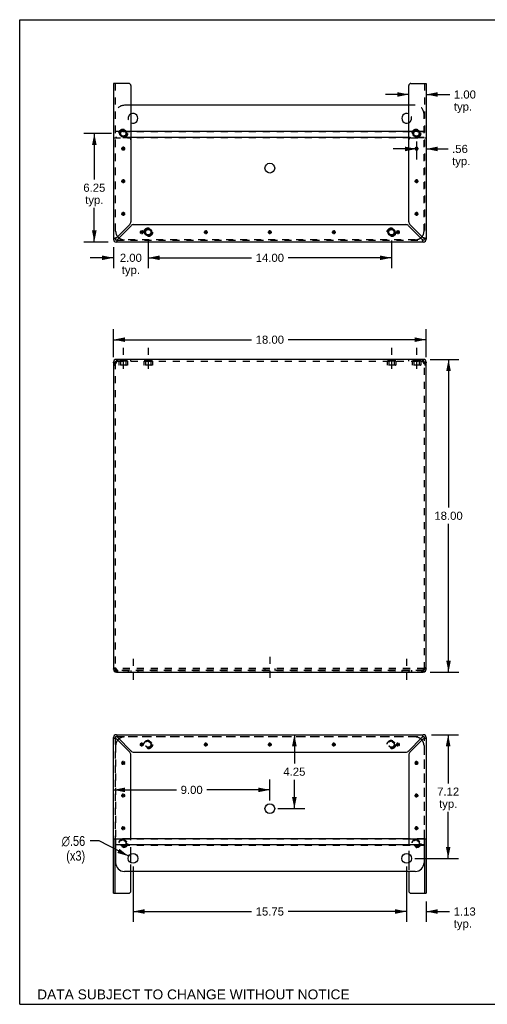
# Model space of a CAD drawing. Header units: inches. Extents: x 0 to 73.3, y 0 to 56.7.
# Tile 1 of 5: x 0 to 26.9, y 0 to 56.7. Entities that reach past the tile are written whole.
import ezdxf

# ---------------------------------------------------------------- set-up
doc = ezdxf.new("R2010")
doc.units = ezdxf.units.IN
doc.header["$LTSCALE"] = 4.033333
doc.header["$MEASUREMENT"] = 0
doc.linetypes.add('DASHED', pattern=[0.2, 0.1, -0.1])
doc.linetypes.add('HIDDEN', pattern=[0.2, 0.1, -0.1])
doc.layers.get('0').update_dxf_attribs({"linetype": 'CONTINUOUS'})
for name, color, linetype in [('02___PRT_ALL_AXES', 7, 'CONTINUOUS'), ('DEFAULT_2', 8, 'HIDDEN'), ('DIMENSIONS', 7, 'CONTINUOUS')]:
    doc.layers.add(name, color=color, linetype=linetype)
doc.styles.get("Standard").update_dxf_attribs({"font": 'arial.ttf'})
doc.styles.add('TEXTSTYLE_1', font='gdt', dxfattribs={"width": 0.8})
doc.dimstyles.new('DIMSTYLE_1', dxfattribs={"dimtxt": 0.466667, "dimasz": 0.666667, "dimexe": 0.09, "dimexo": 0.07, "dimgap": 0.035, "dimtad": 0, "dimtih": 1, "dimtoh": 1, "dimzin": 4, "dimdsep": 46, "dimtxsty": 'Standard', "dimblk": '_FILLED', "dimblk1": '_FILLED', "dimblk2": '_FILLED', "dimcen": 0.09, "dimazin": 1, "dimtfac": 1, "dimtofl": 0, "dimtmove": 0, "dimatfit": 3, "dimldrblk": '_FILLED', "dimfxl": 1, "dimtolj": 1, "dimtzin": 4, "dimarcsym": 0})
doc.dimstyles.new('DIMSTYLE_2', dxfattribs={"dimtxt": 0.566667, "dimasz": 0.666667, "dimexe": 0.09, "dimexo": 0.07, "dimgap": 0.09, "dimtad": 0, "dimtih": 1, "dimtoh": 1, "dimzin": 4, "dimdsep": 46, "dimtxsty": 'Standard', "dimblk": '_FILLED', "dimblk1": '_FILLED', "dimblk2": '_FILLED', "dimcen": 0.09, "dimazin": 1, "dimtfac": 1, "dimtofl": 0, "dimtmove": 0, "dimatfit": 1, "dimldrblk": '_FILLED', "dimfxl": 1, "dimtolj": 1, "dimtzin": 4, "dimarcsym": 0})

# ---------------------------------------------------------------- blocks, each defined once
blk = doc.blocks.new('_FILLED')
at = {"color": 0, "linetype": 'ByBlock'}
blk.add_solid([(0, 0), (-1, 0.2), (-1, -0.2)], dxfattribs=at)
blk = doc.blocks.new('*D1')
at = {"layer": 'DIMENSIONS', "color": 2, "linetype": 'Continuous'}
for p, q in [((5.399, 37.243), (5.399, 38.851)), ((23.399, 37.243), (23.399, 38.851)), ((5.399, 38.251), (13.351, 38.251)), ((23.399, 38.251), (15.448, 38.251))]:
    blk.add_line(p, q, dxfattribs=at)
at = {"layer": 'DIMENSIONS', "color": 2, "linetype": 'Continuous', "xscale": 0.6666666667, "yscale": 0.6666666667, "zscale": 0.6666666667, "rotation": 180}
blk.add_blockref('_FILLED', (5.399, 38.251), dxfattribs=at)
at = {"layer": 'DIMENSIONS', "color": 2, "linetype": 'Continuous', "xscale": 0.6666666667, "yscale": 0.6666666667, "zscale": 0.6666666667}
blk.add_blockref('_FILLED', (23.399, 38.251), dxfattribs=at)
at = {"layer": 'DIMENSIONS', "color": 2, "linetype": 'Continuous', "insert": (14.399, 38.484), "char_height": 0.4667, "width": 1.63073, "attachment_point": 2, "line_spacing_factor": 0.9}
blk.add_mtext('18.00', dxfattribs=at)
blk = doc.blocks.new('*D2')
at = {"layer": 'DIMENSIONS', "color": 2, "linetype": 'Continuous'}
for p, q in [((23.623, 37.116), (25.285, 37.116)), ((24.685, 37.116), (24.685, 28.583)), ((24.685, 19.116), (24.685, 27.65)), ((23.623, 19.116), (25.285, 19.116))]:
    blk.add_line(p, q, dxfattribs=at)
at = {"layer": 'DIMENSIONS', "color": 2, "linetype": 'Continuous', "xscale": 0.6666666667, "yscale": 0.6666666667, "zscale": 0.6666666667}
for p, rotation in [((24.685, 37.116), 90), ((24.685, 19.116), 270)]:
    blk.add_blockref('_FILLED', p, dxfattribs=dict(at, rotation=rotation))
at = {"layer": 'DIMENSIONS', "color": 2, "linetype": 'Continuous', "insert": (24.685, 28.35), "char_height": 0.4667, "width": 1.63073, "attachment_point": 2, "line_spacing_factor": 0.9}
blk.add_mtext('18.00', dxfattribs=at)
blk = doc.blocks.new('*D5')
at = {"layer": 'DIMENSIONS', "color": 2, "linetype": 'Continuous'}
for p, q in [((15.812, 15.514), (15.812, 13.855)), ((15.812, 11.263), (15.812, 12.922)), ((14.866, 11.263), (16.412, 11.263))]:
    blk.add_line(p, q, dxfattribs=at)
at = {"layer": 'DIMENSIONS', "color": 2, "linetype": 'Continuous', "xscale": 0.6666666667, "yscale": 0.6666666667, "zscale": 0.6666666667}
for p, rotation in [((15.812, 15.514), 90), ((15.812, 11.263), 270)]:
    blk.add_blockref('_FILLED', p, dxfattribs=dict(at, rotation=rotation))
at = {"layer": 'DIMENSIONS', "color": 2, "linetype": 'Continuous', "insert": (15.812, 13.622), "char_height": 0.4667, "width": 1.26815, "attachment_point": 2, "line_spacing_factor": 0.9}
blk.add_mtext('4.25', dxfattribs=at)
blk = doc.blocks.new('*D6')
at = {"layer": 'DIMENSIONS', "color": 2, "linetype": 'Continuous'}
for p, q in [((14.399, 11.729), (14.399, 12.943)), ((5.399, 12.343), (9.032, 12.343)), ((14.399, 12.343), (10.767, 12.343))]:
    blk.add_line(p, q, dxfattribs=at)
at = {"layer": 'DIMENSIONS', "color": 2, "linetype": 'Continuous', "xscale": 0.6666666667, "yscale": 0.6666666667, "zscale": 0.6666666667, "rotation": 180}
blk.add_blockref('_FILLED', (5.399, 12.343), dxfattribs=at)
at = {"layer": 'DIMENSIONS', "color": 2, "linetype": 'Continuous', "xscale": 0.6666666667, "yscale": 0.6666666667, "zscale": 0.6666666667}
blk.add_blockref('_FILLED', (14.399, 12.343), dxfattribs=at)
at = {"layer": 'DIMENSIONS', "color": 2, "linetype": 'Continuous', "insert": (9.899, 12.576), "char_height": 0.4667, "width": 1.26815, "attachment_point": 2, "line_spacing_factor": 0.9}
blk.add_mtext('9.00', dxfattribs=at)
blk = doc.blocks.new('*D7')
at = {"layer": 'DIMENSIONS', "color": 2, "linetype": 'Continuous'}
for p, q in [((22.274, 7.929), (22.274, 4.74)), ((23.399, 5.924), (23.399, 4.74)), ((22.274, 5.34), (20.941, 5.34)), ((23.399, 5.34), (24.749, 5.34))]:
    blk.add_line(p, q, dxfattribs=at)
at = {"layer": 'DIMENSIONS', "color": 2, "linetype": 'Continuous', "xscale": 0.6666666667, "yscale": 0.6666666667, "zscale": 0.6666666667}
blk.add_blockref('_FILLED', (22.274, 5.34), dxfattribs=at)
at = {"layer": 'DIMENSIONS', "color": 2, "linetype": 'Continuous', "xscale": 0.6666666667, "yscale": 0.6666666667, "zscale": 0.6666666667, "rotation": 180}
blk.add_blockref('_FILLED', (23.399, 5.34), dxfattribs=at)
at = {"layer": 'DIMENSIONS', "color": 2, "linetype": 'Continuous', "insert": (24.983, 5.573), "char_height": 0.4667, "width": 1.26815, "attachment_point": 1, "line_spacing_factor": 0.9}
blk.add_mtext('1.13\\Ptyp.', dxfattribs=at)
blk = doc.blocks.new('*D8')
at = {"layer": 'DIMENSIONS', "color": 2, "linetype": 'Continuous'}
for p, q in [((6.524, 7.929), (6.524, 4.74)), ((22.274, 7.929), (22.274, 4.74)), ((6.524, 5.34), (13.351, 5.34)), ((22.274, 5.34), (15.448, 5.34))]:
    blk.add_line(p, q, dxfattribs=at)
at = {"layer": 'DIMENSIONS', "color": 2, "linetype": 'Continuous', "xscale": 0.6666666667, "yscale": 0.6666666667, "zscale": 0.6666666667, "rotation": 180}
blk.add_blockref('_FILLED', (6.524, 5.34), dxfattribs=at)
at = {"layer": 'DIMENSIONS', "color": 2, "linetype": 'Continuous', "xscale": 0.6666666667, "yscale": 0.6666666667, "zscale": 0.6666666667}
blk.add_blockref('_FILLED', (22.274, 5.34), dxfattribs=at)
at = {"layer": 'DIMENSIONS', "color": 2, "linetype": 'Continuous', "insert": (14.399, 5.573), "char_height": 0.4667, "width": 1.63073, "attachment_point": 2, "line_spacing_factor": 0.9}
blk.add_mtext('15.75', dxfattribs=at)
blk = doc.blocks.new('*D9')
at = {"layer": 'DIMENSIONS', "color": 2, "linetype": 'Continuous'}
for p, q in [((23.7, 15.514), (25.264, 15.514)), ((24.664, 15.514), (24.664, 12.708)), ((24.664, 8.395), (24.664, 11.074)), ((22.741, 8.395), (25.264, 8.395))]:
    blk.add_line(p, q, dxfattribs=at)
at = {"layer": 'DIMENSIONS', "color": 2, "linetype": 'Continuous', "xscale": 0.6666666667, "yscale": 0.6666666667, "zscale": 0.6666666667}
for p, rotation in [((24.664, 15.514), 90), ((24.664, 8.395), 270)]:
    blk.add_blockref('_FILLED', p, dxfattribs=dict(at, rotation=rotation))
at = {"layer": 'DIMENSIONS', "color": 2, "linetype": 'Continuous', "insert": (24.664, 12.474), "char_height": 0.4667, "width": 1.26815, "attachment_point": 2, "line_spacing_factor": 0.9}
blk.add_mtext('7.12\\Ptyp.', dxfattribs=at)
blk = doc.blocks.new('*D10')
at = {"layer": 'DIMENSIONS', "color": 2, "linetype": 'Continuous'}
for p, q in [((4.579, 9.4), (4.054, 9.4)), ((6.275, 8.524), (4.579, 9.4))]:
    blk.add_line(p, q, dxfattribs=at)
at = {"layer": 'DIMENSIONS', "color": 2, "linetype": 'Continuous', "xscale": 0.6666666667, "yscale": 0.6666666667, "zscale": 0.6666666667, "rotation": 332.6934381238}
blk.add_blockref('_FILLED', (6.275, 8.524), dxfattribs=at)
at = {"layer": 'DIMENSIONS', "color": 2, "linetype": 'Continuous', "insert": (3.771, 9.683), "char_height": 0.56667, "width": 1.85518, "attachment_point": 3, "line_spacing_factor": 0.9, "style": 'TEXTSTYLE_1'}
blk.add_mtext('{\\fgdt;n}\\fArial;.56\\P(x3)', dxfattribs=at)
blk = doc.blocks.new('*D11')
at = {"layer": 'DIMENSIONS', "color": 2, "linetype": 'Continuous'}
for p, q in [((5.289, 50.121), (3.696, 50.121)), ((4.296, 50.121), (4.296, 47.463)), ((4.296, 43.871), (4.296, 45.83)), ((5.099, 43.871), (3.696, 43.871))]:
    blk.add_line(p, q, dxfattribs=at)
at = {"layer": 'DIMENSIONS', "color": 2, "linetype": 'Continuous', "xscale": 0.6666666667, "yscale": 0.6666666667, "zscale": 0.6666666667}
for p, rotation in [((4.296, 50.121), 90), ((4.296, 43.871), 270)]:
    blk.add_blockref('_FILLED', p, dxfattribs=dict(at, rotation=rotation))
at = {"layer": 'DIMENSIONS', "color": 2, "linetype": 'Continuous', "insert": (4.296, 47.23), "char_height": 0.4667, "width": 1.26815, "attachment_point": 2, "line_spacing_factor": 0.9}
blk.add_mtext('6.25\\Ptyp.', dxfattribs=at)
blk = doc.blocks.new('*D12')
at = {"layer": 'DIMENSIONS', "color": 2, "linetype": 'Continuous'}
for p, q in [((7.399, 43.967), (7.399, 42.364)), ((5.399, 43.571), (5.399, 42.364)), ((5.399, 42.964), (4.066, 42.964)), ((7.399, 42.964), (8.733, 42.964))]:
    blk.add_line(p, q, dxfattribs=at)
at = {"layer": 'DIMENSIONS', "color": 2, "linetype": 'Continuous', "xscale": 0.6666666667, "yscale": 0.6666666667, "zscale": 0.6666666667}
blk.add_blockref('_FILLED', (5.399, 42.964), dxfattribs=at)
at = {"layer": 'DIMENSIONS', "color": 2, "linetype": 'Continuous', "xscale": 0.6666666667, "yscale": 0.6666666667, "zscale": 0.6666666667, "rotation": 180}
blk.add_blockref('_FILLED', (7.399, 42.964), dxfattribs=at)
at = {"layer": 'DIMENSIONS', "color": 2, "linetype": 'Continuous', "insert": (6.399, 43.197), "char_height": 0.4667, "width": 1.26815, "attachment_point": 2, "line_spacing_factor": 0.9}
blk.add_mtext('2.00\\Ptyp.', dxfattribs=at)
blk = doc.blocks.new('*D13')
at = {"layer": 'DIMENSIONS', "color": 2, "linetype": 'Continuous'}
for p, q in [((7.399, 43.967), (7.399, 42.364)), ((21.399, 43.967), (21.399, 42.364)), ((7.399, 42.964), (13.351, 42.964)), ((21.399, 42.964), (15.448, 42.964))]:
    blk.add_line(p, q, dxfattribs=at)
at = {"layer": 'DIMENSIONS', "color": 2, "linetype": 'Continuous', "xscale": 0.6666666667, "yscale": 0.6666666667, "zscale": 0.6666666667, "rotation": 180}
blk.add_blockref('_FILLED', (7.399, 42.964), dxfattribs=at)
at = {"layer": 'DIMENSIONS', "color": 2, "linetype": 'Continuous', "xscale": 0.6666666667, "yscale": 0.6666666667, "zscale": 0.6666666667}
blk.add_blockref('_FILLED', (21.399, 42.964), dxfattribs=at)
at = {"layer": 'DIMENSIONS', "color": 2, "linetype": 'Continuous', "insert": (14.399, 43.197), "char_height": 0.4667, "width": 1.63073, "attachment_point": 2, "line_spacing_factor": 0.9}
blk.add_mtext('14.00', dxfattribs=at)
blk = doc.blocks.new('*D14')
at = {"layer": 'DIMENSIONS', "color": 2, "linetype": 'Continuous'}
for p, q in [((22.837, 49.655), (22.837, 48.628)), ((22.837, 49.228), (21.504, 49.228)), ((23.399, 49.228), (24.658, 49.228))]:
    blk.add_line(p, q, dxfattribs=at)
at = {"layer": 'DIMENSIONS', "color": 2, "linetype": 'Continuous', "xscale": 0.6666666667, "yscale": 0.6666666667, "zscale": 0.6666666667}
blk.add_blockref('_FILLED', (22.837, 49.228), dxfattribs=at)
at = {"layer": 'DIMENSIONS', "color": 2, "linetype": 'Continuous', "xscale": 0.6666666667, "yscale": 0.6666666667, "zscale": 0.6666666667, "rotation": 180}
blk.add_blockref('_FILLED', (23.399, 49.228), dxfattribs=at)
at = {"layer": 'DIMENSIONS', "color": 2, "linetype": 'Continuous', "insert": (24.891, 49.462), "char_height": 0.4667, "width": 1.04957, "attachment_point": 1, "line_spacing_factor": 0.9}
blk.add_mtext('.56\\Ptyp.', dxfattribs=at)
blk = doc.blocks.new('*D15')
at = {"layer": 'DIMENSIONS', "color": 2, "linetype": 'Continuous'}
for p, q in [((22.399, 52.362), (21.066, 52.362)), ((23.399, 52.362), (24.761, 52.362))]:
    blk.add_line(p, q, dxfattribs=at)
at = {"layer": 'DIMENSIONS', "color": 2, "linetype": 'Continuous', "xscale": 0.6666666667, "yscale": 0.6666666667, "zscale": 0.6666666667}
blk.add_blockref('_FILLED', (22.399, 52.362), dxfattribs=at)
at = {"layer": 'DIMENSIONS', "color": 2, "linetype": 'Continuous', "xscale": 0.6666666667, "yscale": 0.6666666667, "zscale": 0.6666666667, "rotation": 180}
blk.add_blockref('_FILLED', (23.399, 52.362), dxfattribs=at)
at = {"layer": 'DIMENSIONS', "color": 2, "linetype": 'Continuous', "insert": (24.994, 52.595), "char_height": 0.4667, "width": 1.26815, "attachment_point": 1, "line_spacing_factor": 0.9}
blk.add_mtext('1.00\\Ptyp.', dxfattribs=at)

msp = doc.modelspace()

# ---------------------------------------------------------------- linework, layer by layer
at = {"color": 7, "linetype": 'Continuous'}
for p, q in [((0, 0), (0, 56.667)), ((0, 56.667), (73.333, 56.667)), ((5.495, 44.038), (5.503, 44.038)), ((5.566, 43.975), (5.566, 43.967)), ((23.233, 43.967), (23.233, 43.975)), ((23.295, 44.038), (23.304, 44.038)), ((5.399, 36.95), (5.503, 36.95)), ((5.566, 37.116), (5.566, 37.012)), ((5.585, 37.012), (5.566, 37.012)), ((23.233, 37.012), (23.214, 37.012)), ((23.233, 37.116), (23.233, 37.012)), ((23.295, 36.95), (23.399, 36.95)), ((5.503, 19.283), (5.399, 19.283)), ((5.524, 19.236), (5.524, 19.309)), ((23.274, 19.236), (23.274, 19.309)), ((23.399, 19.283), (23.295, 19.283)), ((5.566, 19.116), (5.566, 19.22)), ((5.566, 19.22), (5.585, 19.22)), ((23.214, 19.22), (23.233, 19.22)), ((23.233, 19.116), (23.233, 19.22)), ((5.503, 15.348), (5.495, 15.348)), ((5.566, 15.419), (5.566, 15.41)), ((23.233, 15.41), (23.233, 15.419)), ((23.304, 15.348), (23.295, 15.348)), ((5.503, 6.391), (5.503, 9.514)), ((5.524, 9.514), (5.524, 8.145)), ((23.274, 9.175), (5.524, 9.175)), ((22.476, 9.524), (6.323, 9.524)), ((23.274, 9.514), (23.274, 8.145)), ((23.295, 9.514), (23.295, 6.391)), ((6.399, 8.144), (6.399, 8.647)), ((22.399, 8.647), (22.399, 8.144)), ((22.774, 7.645), (6.024, 7.645)), ((6.399, 6.516), (6.399, 7.645)), ((22.399, 7.645), (22.399, 6.516)), ((5.399, 6.391), (6.274, 6.391)), ((22.524, 6.391), (23.399, 6.391)), ((0, 0), (73.333, 0))]:
    msp.add_line(p, q, dxfattribs=at)
at = {"color": 3, "linetype": 'Continuous'}
for p, q in [((5.399, 52.995), (5.399, 44.038)), ((6.274, 52.995), (5.399, 52.995)), ((6.399, 52.87), (6.399, 45.039)), ((22.399, 45.039), (22.399, 52.87)), ((22.524, 52.995), (23.399, 52.995)), ((23.399, 52.995), (23.399, 44.038)), ((22.399, 51.74), (6.399, 51.74)), ((6.066, 50.238), (5.858, 50.238)), ((22.399, 50.238), (6.399, 50.238)), ((22.399, 49.889), (6.399, 49.889)), ((22.941, 50.238), (22.733, 50.238)), ((6.335, 44.883), (5.566, 44.114)), ((5.642, 44.038), (6.411, 44.807)), ((6.567, 44.871), (22.232, 44.871)), ((22.388, 44.807), (23.157, 44.038)), ((23.233, 44.114), (22.464, 44.883)), ((23.233, 43.871), (5.566, 43.871)), ((5.399, 36.95), (5.399, 19.283)), ((5.465, 36.881), (5.448, 36.868)), ((5.483, 36.895), (5.465, 36.881)), ((23.233, 37.116), (5.566, 37.116)), ((5.596, 37.048), (5.604, 37.068)), ((23.225, 36.976), (23.233, 36.95)), ((23.334, 36.881), (23.316, 36.895)), ((23.351, 36.868), (23.334, 36.881)), ((23.399, 19.283), (23.399, 36.95)), ((5.448, 19.365), (5.465, 19.351)), ((5.465, 19.351), (5.483, 19.338)), ((5.574, 19.257), (5.566, 19.283)), ((23.316, 19.338), (23.334, 19.351)), ((23.334, 19.351), (23.351, 19.365)), ((5.566, 19.116), (23.233, 19.116)), ((23.202, 19.185), (23.195, 19.165)), ((5.399, 6.391), (5.399, 15.348)), ((5.566, 15.514), (23.233, 15.514)), ((6.411, 14.578), (5.642, 15.348)), ((23.157, 15.348), (22.388, 14.578)), ((23.399, 15.348), (23.399, 6.391)), ((5.566, 15.271), (6.335, 14.502)), ((22.464, 14.502), (23.233, 15.271)), ((6.399, 9.639), (6.399, 14.347)), ((6.567, 14.514), (22.232, 14.514)), ((22.399, 14.347), (22.399, 9.639)), ((5.399, 9.514), (6.274, 9.514)), ((22.524, 9.514), (23.399, 9.514))]:
    msp.add_line(p, q, dxfattribs=at)
at = {"color": 2, "linetype": 'DASHED'}
for p, q in [((5.962, 37.783), (5.962, 36.346)), ((7.399, 37.783), (7.399, 36.346)), ((21.399, 37.783), (21.399, 36.346)), ((22.837, 37.783), (22.837, 36.346)), ((6.524, 19.89), (6.524, 18.452)), ((14.399, 19.991), (14.399, 18.554)), ((22.274, 19.89), (22.274, 18.452))]:
    msp.add_line(p, q, dxfattribs=at)
at = {"color": 40, "linetype": 'Continuous'}
for p, q in [((6.909, 14.952), (7.139, 14.952)), ((6.943, 14.87), (7.106, 15.033)), ((7.106, 14.87), (6.943, 15.033)), ((7.024, 14.837), (7.024, 15.067)), ((10.597, 14.952), (10.827, 14.952)), ((10.631, 14.87), (10.793, 15.033)), ((10.793, 14.87), (10.631, 15.033)), ((10.712, 14.837), (10.712, 15.067)), ((14.284, 14.952), (14.514, 14.952)), ((14.318, 14.87), (14.481, 15.033)), ((14.481, 14.87), (14.318, 15.033)), ((14.399, 14.837), (14.399, 15.067)), ((17.972, 14.952), (18.202, 14.952)), ((18.006, 14.87), (18.168, 15.033)), ((18.006, 15.033), (18.168, 14.87)), ((18.087, 14.837), (18.087, 15.067)), ((21.659, 14.952), (21.889, 14.952)), ((21.693, 14.87), (21.856, 15.033)), ((21.693, 15.033), (21.856, 14.87)), ((21.774, 14.837), (21.774, 15.067)), ((5.847, 13.889), (6.077, 13.889)), ((5.881, 13.808), (6.043, 13.97)), ((6.043, 13.808), (5.881, 13.97)), ((5.962, 13.774), (5.962, 14.004)), ((22.722, 13.889), (22.952, 13.889)), ((22.756, 13.808), (22.918, 13.97)), ((22.756, 13.97), (22.918, 13.808)), ((22.837, 13.774), (22.837, 14.004)), ((5.847, 12.014), (6.077, 12.014)), ((5.881, 11.933), (6.043, 12.095)), ((6.043, 11.933), (5.881, 12.095)), ((5.962, 11.899), (5.962, 12.129)), ((22.722, 12.014), (22.952, 12.014)), ((22.756, 11.933), (22.918, 12.095)), ((22.756, 12.095), (22.918, 11.933)), ((22.837, 11.899), (22.837, 12.129)), ((6.043, 10.058), (5.881, 10.22)), ((5.881, 10.058), (6.043, 10.22)), ((5.962, 10.024), (5.962, 10.254)), ((22.756, 10.22), (22.918, 10.058)), ((22.756, 10.058), (22.918, 10.22)), ((22.837, 10.024), (22.837, 10.254)), ((5.847, 10.139), (6.077, 10.139)), ((22.722, 10.139), (22.952, 10.139))]:
    msp.add_line(p, q, dxfattribs=at)
at = {"color": 3, "linetype": 'Continuous'}
for points in [[(5.514, 44.099), (5.49, 44.091), (5.468, 44.084), (5.448, 44.076), (5.431, 44.068), (5.418, 44.061), (5.408, 44.053), (5.401, 44.046), (5.399, 44.038)], [(5.566, 44.114), (5.54, 44.107), (5.514, 44.099)], [(5.566, 43.871), (5.574, 43.874), (5.581, 43.88), (5.589, 43.89), (5.596, 43.903), (5.604, 43.92), (5.612, 43.94), (5.619, 43.962), (5.627, 43.987)], [(5.627, 43.987), (5.634, 44.012), (5.642, 44.038)], [(23.157, 44.038), (23.164, 44.012), (23.172, 43.987)], [(23.172, 43.987), (23.18, 43.962), (23.187, 43.94), (23.195, 43.92), (23.202, 43.903), (23.21, 43.89), (23.218, 43.88), (23.225, 43.874), (23.233, 43.871)], [(23.284, 44.099), (23.259, 44.107), (23.233, 44.114)], [(23.399, 44.038), (23.397, 44.046), (23.391, 44.053), (23.381, 44.061), (23.368, 44.068), (23.351, 44.076), (23.331, 44.084), (23.309, 44.091), (23.284, 44.099)], [(5.448, 36.868), (5.434, 36.881), (5.422, 36.895), (5.412, 36.909), (5.405, 36.922), (5.401, 36.936), (5.399, 36.95)], [(5.523, 36.922), (5.502, 36.909), (5.483, 36.895)], [(5.566, 36.95), (5.544, 36.936), (5.523, 36.922)], [(5.566, 36.95), (5.574, 36.976), (5.581, 37.001), (5.589, 37.025), (5.596, 37.048)], [(5.604, 37.068), (5.612, 37.085), (5.619, 37.098), (5.627, 37.108)], [(5.627, 37.108), (5.634, 37.114), (5.642, 37.116)], [(23.157, 37.116), (23.164, 37.114), (23.172, 37.108)], [(23.172, 37.108), (23.18, 37.098), (23.187, 37.085), (23.195, 37.068)], [(23.195, 37.068), (23.202, 37.048), (23.21, 37.025), (23.218, 37.001), (23.225, 36.976)], [(23.276, 36.922), (23.255, 36.936), (23.233, 36.95)], [(23.316, 36.895), (23.297, 36.909), (23.276, 36.922)], [(23.399, 36.95), (23.398, 36.936), (23.394, 36.922), (23.387, 36.909), (23.377, 36.895), (23.365, 36.881), (23.351, 36.868)], [(5.399, 19.283), (5.401, 19.297), (5.405, 19.31), (5.412, 19.324), (5.422, 19.338), (5.434, 19.351), (5.448, 19.365)], [(5.483, 19.338), (5.502, 19.324), (5.523, 19.31)], [(5.523, 19.31), (5.544, 19.297), (5.566, 19.283)], [(23.233, 19.283), (23.225, 19.257), (23.218, 19.231), (23.21, 19.207), (23.202, 19.185)], [(23.233, 19.283), (23.255, 19.297), (23.276, 19.31)], [(23.276, 19.31), (23.297, 19.324), (23.316, 19.338)], [(23.351, 19.365), (23.365, 19.351), (23.377, 19.338), (23.387, 19.324), (23.394, 19.31), (23.398, 19.297), (23.399, 19.283)], [(5.604, 19.165), (5.596, 19.185), (5.589, 19.207), (5.581, 19.231), (5.574, 19.257)], [(5.627, 19.125), (5.619, 19.135), (5.612, 19.148), (5.604, 19.165)], [(5.642, 19.116), (5.634, 19.118), (5.627, 19.125)], [(23.172, 19.125), (23.164, 19.118), (23.157, 19.116)], [(23.195, 19.165), (23.187, 19.148), (23.18, 19.135), (23.172, 19.125)], [(5.399, 15.348), (5.401, 15.34), (5.408, 15.332), (5.418, 15.325), (5.431, 15.317), (5.448, 15.309), (5.468, 15.302), (5.49, 15.294), (5.514, 15.287)], [(5.627, 15.399), (5.619, 15.423), (5.612, 15.445), (5.604, 15.465), (5.596, 15.482), (5.589, 15.496), (5.581, 15.506), (5.574, 15.512), (5.566, 15.514)], [(5.642, 15.348), (5.634, 15.374), (5.627, 15.399)], [(23.172, 15.399), (23.164, 15.374), (23.157, 15.348)], [(23.233, 15.514), (23.225, 15.512), (23.218, 15.506), (23.21, 15.496), (23.202, 15.482), (23.195, 15.465), (23.187, 15.445), (23.18, 15.423), (23.172, 15.399)], [(23.284, 15.287), (23.309, 15.294), (23.331, 15.302), (23.351, 15.309), (23.368, 15.317), (23.381, 15.325), (23.391, 15.332), (23.397, 15.34), (23.399, 15.348)], [(5.514, 15.287), (5.54, 15.279), (5.566, 15.271)], [(23.233, 15.271), (23.259, 15.279), (23.284, 15.287)]]:
    msp.add_lwpolyline(points, dxfattribs=at)
at = {"color": 7, "linetype": 'Continuous'}
for points in [[(5.566, 44.114), (5.556, 44.107), (5.547, 44.099), (5.538, 44.091), (5.529, 44.084), (5.522, 44.076), (5.515, 44.068), (5.51, 44.061), (5.506, 44.053), (5.504, 44.046), (5.503, 44.038)], [(5.566, 43.975), (5.574, 43.976), (5.581, 43.979), (5.589, 43.982), (5.596, 43.987), (5.604, 43.994)], [(5.604, 43.994), (5.612, 44.001), (5.619, 44.01), (5.627, 44.019), (5.634, 44.028), (5.642, 44.038)], [(23.157, 44.038), (23.164, 44.028), (23.172, 44.019), (23.18, 44.01), (23.187, 44.001), (23.195, 43.994), (23.202, 43.987), (23.21, 43.982), (23.218, 43.979), (23.225, 43.976), (23.233, 43.975)], [(23.277, 44.076), (23.27, 44.084), (23.261, 44.091), (23.252, 44.099), (23.243, 44.107), (23.233, 44.114)], [(23.295, 44.038), (23.295, 44.046), (23.292, 44.053), (23.289, 44.061), (23.284, 44.068), (23.277, 44.076)], [(5.507, 36.912), (5.506, 36.922), (5.504, 36.936), (5.503, 36.95)], [(23.295, 36.95), (23.295, 36.936), (23.293, 36.922)], [(5.503, 19.283), (5.504, 19.297), (5.506, 19.31)], [(23.291, 19.321), (23.293, 19.31), (23.295, 19.297), (23.295, 19.283)], [(5.503, 15.348), (5.504, 15.34), (5.506, 15.332), (5.51, 15.325), (5.515, 15.317), (5.522, 15.309)], [(5.522, 15.309), (5.529, 15.302), (5.538, 15.294), (5.547, 15.287), (5.556, 15.279), (5.566, 15.271)], [(5.642, 15.348), (5.634, 15.357), (5.627, 15.367), (5.619, 15.376), (5.612, 15.384), (5.604, 15.392), (5.596, 15.398), (5.589, 15.403), (5.581, 15.407), (5.574, 15.409), (5.566, 15.41)], [(23.195, 15.392), (23.187, 15.384), (23.18, 15.376), (23.172, 15.367), (23.164, 15.357), (23.157, 15.348)], [(23.233, 15.41), (23.225, 15.409), (23.218, 15.407), (23.21, 15.403), (23.202, 15.398), (23.195, 15.392)], [(23.233, 15.271), (23.243, 15.279), (23.252, 15.287), (23.261, 15.294), (23.27, 15.302), (23.277, 15.309), (23.284, 15.317), (23.289, 15.325), (23.292, 15.332), (23.295, 15.34), (23.295, 15.348)]]:
    msp.add_lwpolyline(points, dxfattribs=at)
at = {"color": 3, "linetype": 'Continuous'}
for centre, radius in [((5.962, 50.121), 0.206), ((22.837, 50.121), 0.206), ((14.399, 48.123), 0.281), ((7.399, 44.434), 0.206), ((21.399, 44.434), 0.206)]:
    msp.add_circle(centre, radius, dxfattribs=at)
at = {"color": 7, "linetype": 'Continuous'}
for centre, radius in [((5.962, 50.121), 0.166), ((5.962, 50.121), 0.156), ((22.837, 50.121), 0.166), ((22.837, 50.121), 0.156), ((7.399, 44.434), 0.166), ((7.399, 44.434), 0.156), ((21.399, 44.434), 0.166), ((21.399, 44.434), 0.156), ((14.399, 11.263), 0.281), ((6.524, 8.395), 0.281), ((22.274, 8.395), 0.281)]:
    msp.add_circle(centre, radius, dxfattribs=at)
at = {"color": 3, "linetype": 'Continuous'}
for centre, radius, start, end in [((6.274, 52.87), 0.125, 0, 90), ((22.524, 52.87), 0.125, 90, 180), ((6.524, 50.99), 0.281, 243.5695, 116.4305), ((22.274, 50.99), 0.281, 63.5695, 296.4305), ((6.179, 45.039), 0.22, 315, 360), ((6.567, 44.651), 0.22, 90, 135), ((22.232, 44.651), 0.22, 45, 90), ((22.619, 45.039), 0.22, 180, 225), ((5.566, 44.038), 0.167, 180, 270), ((6.024, 44.498), 0.5, 218.9378, 231.304), ((22.774, 44.498), 0.5, 308.696, 321.0622), ((23.233, 44.038), 0.167, 270, 360), ((5.566, 36.95), 0.167, 90, 180), ((23.233, 36.95), 0.167, 0, 90), ((5.566, 19.283), 0.167, 180, 270), ((23.233, 19.283), 0.167, 270, 360), ((5.566, 15.348), 0.167, 90, 180), ((23.233, 15.348), 0.167, 0, 90), ((6.179, 14.347), 0.22, 0, 45), ((6.567, 14.734), 0.22, 225, 270), ((22.232, 14.734), 0.22, 270, 315), ((22.619, 14.347), 0.22, 135, 180), ((6.274, 9.639), 0.125, 270, 360), ((22.524, 9.639), 0.125, 180, 270)]:
    msp.add_arc(centre, radius, start, end, dxfattribs=at)
at = {"color": 7, "linetype": 'Continuous'}
for centre, radius, start, end in [((5.566, 44.038), 0.0625, 180, 270), ((23.233, 44.038), 0.0625, 270, 360), ((5.566, 36.95), 0.0625, 90, 180), ((23.233, 36.95), 0.0625, 0, 90), ((5.566, 19.283), 0.0625, 180, 270), ((23.233, 19.283), 0.0625, 270, 360), ((5.566, 15.348), 0.0625, 90, 180), ((23.233, 15.348), 0.0625, 0, 90), ((6.024, 14.888), 0.5, 128.696, 141.0622), ((22.774, 14.888), 0.5, 38.9378, 51.304), ((6.024, 8.145), 0.5, 180, 270), ((22.774, 8.145), 0.5, 270, 360), ((6.274, 6.516), 0.125, 270, 360), ((22.524, 6.516), 0.125, 180, 270)]:
    msp.add_arc(centre, radius, start, end, dxfattribs=at)
at = {"layer": '02___PRT_ALL_AXES', "color": 8, "linetype": 'HIDDEN'}
for p, q in [((5.712, 37.012), (5.712, 36.792)), ((6.212, 37.012), (5.712, 37.012)), ((5.756, 37.066), (5.756, 37.012)), ((6.168, 37.066), (5.756, 37.066)), ((6.168, 37.066), (6.168, 37.012)), ((6.212, 37.012), (6.212, 36.792)), ((7.149, 37.012), (7.149, 36.792)), ((7.649, 37.012), (7.149, 37.012)), ((7.193, 37.066), (7.193, 37.012)), ((7.605, 37.066), (7.193, 37.066)), ((7.605, 37.066), (7.605, 37.012)), ((7.649, 37.012), (7.649, 36.792)), ((21.149, 37.012), (21.149, 36.792)), ((21.649, 37.012), (21.149, 37.012)), ((21.193, 37.066), (21.193, 37.012)), ((21.605, 37.066), (21.193, 37.066)), ((21.605, 37.066), (21.605, 37.012)), ((21.649, 37.012), (21.649, 36.792)), ((22.587, 37.012), (22.587, 36.792)), ((23.087, 37.012), (22.587, 37.012)), ((22.631, 37.066), (22.631, 37.012)), ((23.043, 37.066), (22.631, 37.066)), ((23.043, 37.066), (23.043, 37.012)), ((23.087, 37.012), (23.087, 36.792))]:
    msp.add_line(p, q, dxfattribs=at)
for centre, radius in [((5.962, 50.121), 0.25), ((5.962, 50.121), 0.206), ((22.837, 50.121), 0.25), ((22.837, 50.121), 0.206), ((7.399, 44.434), 0.25), ((7.399, 44.434), 0.206), ((21.399, 44.434), 0.25), ((21.399, 44.434), 0.206), ((7.399, 14.952), 0.206), ((21.399, 14.952), 0.206), ((5.962, 9.264), 0.206), ((22.837, 9.264), 0.206)]:
    msp.add_circle(centre, radius, dxfattribs=at)
at = {"layer": 'DEFAULT_2', "color": 8, "linetype": 'HIDDEN'}
for p, q in [((5.503, 52.995), (5.503, 44.038)), ((23.295, 52.995), (23.295, 44.038)), ((6.399, 51.74), (6.024, 51.74)), ((22.774, 51.74), (22.399, 51.74)), ((5.524, 44.498), (5.524, 51.24)), ((23.274, 44.498), (23.274, 51.24)), ((5.399, 49.871), (6.274, 49.871)), ((5.858, 50.238), (5.524, 50.238)), ((23.274, 50.211), (5.524, 50.211)), ((6.399, 49.889), (5.524, 49.889)), ((6.399, 50.238), (6.066, 50.238)), ((22.733, 50.238), (22.399, 50.238)), ((23.274, 49.889), (22.399, 49.889)), ((22.524, 49.871), (23.399, 49.871)), ((23.274, 50.238), (22.941, 50.238)), ((23.274, 49.862), (5.524, 49.862)), ((5.881, 49.165), (6.043, 49.328)), ((6.043, 49.165), (5.881, 49.328)), ((5.962, 49.361), (5.962, 49.131)), ((22.756, 49.165), (22.918, 49.328)), ((22.918, 49.165), (22.756, 49.328)), ((22.837, 49.361), (22.837, 49.131)), ((5.847, 49.246), (6.077, 49.246)), ((22.722, 49.246), (22.952, 49.246)), ((5.847, 47.371), (6.077, 47.371)), ((6.043, 47.29), (5.881, 47.453)), ((5.881, 47.29), (6.043, 47.453)), ((5.962, 47.486), (5.962, 47.256)), ((22.722, 47.371), (22.952, 47.371)), ((22.918, 47.29), (22.756, 47.453)), ((22.756, 47.29), (22.918, 47.453)), ((22.837, 47.486), (22.837, 47.256)), ((5.847, 45.496), (6.077, 45.496)), ((6.043, 45.415), (5.881, 45.578)), ((5.881, 45.415), (6.043, 45.578)), ((5.962, 45.611), (5.962, 45.381)), ((22.722, 45.496), (22.952, 45.496)), ((22.918, 45.415), (22.756, 45.578)), ((22.756, 45.415), (22.918, 45.578)), ((22.837, 45.611), (22.837, 45.381)), ((6.909, 44.434), (7.139, 44.434)), ((7.106, 44.353), (6.943, 44.515)), ((6.943, 44.353), (7.106, 44.515)), ((7.024, 44.549), (7.024, 44.319)), ((10.597, 44.434), (10.827, 44.434)), ((10.793, 44.353), (10.631, 44.515)), ((10.631, 44.353), (10.793, 44.515)), ((10.712, 44.549), (10.712, 44.319)), ((14.284, 44.434), (14.514, 44.434)), ((14.481, 44.353), (14.318, 44.515)), ((14.318, 44.353), (14.481, 44.515)), ((14.399, 44.319), (14.399, 44.549)), ((17.972, 44.434), (18.202, 44.434)), ((18.168, 44.353), (18.006, 44.515)), ((18.006, 44.353), (18.168, 44.515)), ((18.087, 44.549), (18.087, 44.319)), ((21.659, 44.434), (21.889, 44.434)), ((21.856, 44.353), (21.693, 44.515)), ((21.693, 44.353), (21.856, 44.515)), ((21.774, 44.549), (21.774, 44.319)), ((5.566, 43.975), (23.233, 43.975)), ((22.774, 43.998), (6.024, 43.998)), ((5.448, 36.868), (5.522, 36.868)), ((5.503, 36.95), (5.503, 19.283)), ((5.585, 37.012), (23.214, 37.012)), ((5.642, 37.116), (5.642, 37.012)), ((5.755, 37.116), (5.755, 37.012)), ((5.806, 37.056), (5.796, 37.066)), ((5.796, 37.066), (6.128, 37.066)), ((5.806, 37.056), (5.806, 36.792)), ((6.118, 37.056), (5.806, 37.056)), ((6.118, 37.056), (6.128, 37.066)), ((6.118, 37.056), (6.118, 36.792)), ((6.168, 37.116), (6.168, 37.012)), ((6.399, 37.012), (6.399, 37.116)), ((7.193, 37.116), (7.193, 37.012)), ((7.243, 37.056), (7.233, 37.066)), ((7.233, 37.066), (7.565, 37.066)), ((7.243, 37.056), (7.243, 36.792)), ((7.555, 37.056), (7.243, 37.056)), ((7.555, 37.056), (7.565, 37.066)), ((7.555, 37.056), (7.555, 36.792)), ((7.606, 37.116), (7.606, 37.012)), ((21.193, 37.116), (21.193, 37.012)), ((21.233, 37.066), (21.565, 37.066)), ((21.243, 37.056), (21.233, 37.066)), ((21.243, 37.056), (21.243, 36.792)), ((21.555, 37.056), (21.243, 37.056)), ((21.555, 37.056), (21.565, 37.066)), ((21.555, 37.056), (21.555, 36.792)), ((21.606, 37.116), (21.606, 37.012)), ((22.399, 37.012), (22.399, 37.116)), ((22.63, 37.116), (22.63, 37.012)), ((22.671, 37.066), (23.003, 37.066)), ((22.681, 37.056), (22.671, 37.066)), ((22.681, 37.056), (22.681, 36.792)), ((22.993, 37.056), (22.681, 37.056)), ((22.993, 37.056), (23.003, 37.066)), ((22.993, 37.056), (22.993, 36.792)), ((23.043, 37.116), (23.043, 37.012)), ((23.157, 37.116), (23.157, 37.012)), ((23.351, 36.868), (23.277, 36.868)), ((23.295, 19.283), (23.295, 36.95)), ((5.399, 36.776), (5.503, 36.776)), ((5.722, 36.782), (5.712, 36.792)), ((6.212, 36.792), (5.712, 36.792)), ((6.202, 36.782), (5.722, 36.782)), ((5.806, 36.792), (5.796, 36.782)), ((6.118, 36.792), (6.128, 36.782)), ((6.202, 36.782), (6.212, 36.792)), ((7.159, 36.782), (7.149, 36.792)), ((7.649, 36.792), (7.149, 36.792)), ((7.639, 36.782), (7.159, 36.782)), ((7.243, 36.792), (7.233, 36.782)), ((7.555, 36.792), (7.565, 36.782)), ((7.639, 36.782), (7.649, 36.792)), ((21.649, 36.792), (21.149, 36.792)), ((21.159, 36.782), (21.149, 36.792)), ((21.639, 36.782), (21.159, 36.782)), ((21.243, 36.792), (21.233, 36.782)), ((21.555, 36.792), (21.565, 36.782)), ((21.639, 36.782), (21.649, 36.792)), ((23.087, 36.792), (22.587, 36.792)), ((22.597, 36.782), (22.587, 36.792)), ((23.077, 36.782), (22.597, 36.782)), ((22.681, 36.792), (22.671, 36.782)), ((22.993, 36.792), (23.003, 36.782)), ((23.077, 36.782), (23.087, 36.792)), ((23.399, 36.776), (23.295, 36.776)), ((5.399, 19.365), (5.522, 19.365)), ((5.524, 19.309), (5.524, 19.324)), ((23.274, 19.324), (5.524, 19.324)), ((14.118, 19.324), (14.118, 19.22)), ((14.681, 19.324), (14.681, 19.22)), ((23.274, 19.309), (23.274, 19.324)), ((23.399, 19.365), (23.277, 19.365)), ((5.524, 19.119), (5.524, 19.236)), ((23.274, 19.223), (5.524, 19.223)), ((5.566, 19.22), (5.524, 19.22)), ((23.274, 19.119), (5.524, 19.119)), ((23.214, 19.22), (5.585, 19.22)), ((5.642, 19.116), (5.642, 19.22)), ((6.243, 19.223), (6.243, 19.119)), ((6.399, 19.22), (6.399, 19.116)), ((6.806, 19.223), (6.806, 19.119)), ((21.993, 19.223), (21.993, 19.119)), ((22.399, 19.22), (22.399, 19.116)), ((22.556, 19.223), (22.556, 19.119)), ((23.157, 19.116), (23.157, 19.22)), ((23.274, 19.22), (23.233, 19.22)), ((23.274, 19.119), (23.274, 19.236)), ((5.503, 15.348), (5.503, 9.514)), ((5.566, 15.41), (23.233, 15.41)), ((22.774, 15.388), (6.024, 15.388)), ((23.295, 9.514), (23.295, 15.348)), ((5.524, 14.888), (5.524, 9.514)), ((23.274, 14.888), (23.274, 9.514)), ((6.399, 8.647), (6.399, 9.639)), ((22.399, 9.639), (22.399, 8.647)), ((6.323, 9.524), (5.524, 9.524)), ((23.274, 9.497), (5.524, 9.497)), ((23.274, 9.148), (5.524, 9.148)), ((23.274, 9.524), (22.476, 9.524)), ((6.399, 7.645), (6.399, 8.144)), ((22.399, 8.144), (22.399, 7.645))]:
    msp.add_line(p, q, dxfattribs=at)
for points in [[(5.522, 36.868), (5.516, 36.881), (5.512, 36.895), (5.508, 36.909), (5.507, 36.912)], [(5.566, 36.95), (5.558, 36.936), (5.55, 36.922), (5.542, 36.909), (5.535, 36.895), (5.528, 36.881), (5.522, 36.868)], [(5.566, 36.95), (5.574, 36.96), (5.581, 36.969), (5.589, 36.978), (5.596, 36.987), (5.604, 36.994), (5.612, 37), (5.619, 37.006), (5.627, 37.009), (5.634, 37.012), (5.642, 37.012)], [(23.157, 37.012), (23.164, 37.012), (23.172, 37.009), (23.18, 37.006), (23.187, 37), (23.195, 36.994), (23.202, 36.987), (23.21, 36.978), (23.218, 36.969), (23.225, 36.96), (23.233, 36.95)], [(23.277, 36.868), (23.271, 36.881), (23.264, 36.895), (23.257, 36.909), (23.249, 36.922), (23.241, 36.936), (23.233, 36.95)], [(23.293, 36.922), (23.291, 36.909), (23.287, 36.895), (23.283, 36.881), (23.277, 36.868)], [(5.506, 19.31), (5.508, 19.324), (5.512, 19.338), (5.516, 19.351), (5.522, 19.365)], [(5.522, 19.365), (5.528, 19.351), (5.535, 19.338), (5.542, 19.324), (5.55, 19.31), (5.558, 19.297), (5.566, 19.283)], [(5.642, 19.22), (5.634, 19.221), (5.627, 19.223), (5.619, 19.227), (5.612, 19.232), (5.604, 19.239), (5.596, 19.246), (5.589, 19.255), (5.581, 19.264), (5.574, 19.273), (5.566, 19.283)], [(23.233, 19.283), (23.225, 19.273), (23.218, 19.264), (23.21, 19.255), (23.202, 19.246), (23.195, 19.239), (23.187, 19.232), (23.18, 19.227), (23.172, 19.223), (23.164, 19.221), (23.157, 19.22)], [(23.233, 19.283), (23.241, 19.297), (23.249, 19.31), (23.257, 19.324), (23.264, 19.338), (23.271, 19.351), (23.277, 19.365)], [(23.277, 19.365), (23.283, 19.351), (23.287, 19.338), (23.291, 19.324), (23.291, 19.321)]]:
    msp.add_lwpolyline(points, dxfattribs=at)
for centre, radius in [((5.962, 50.121), 0.24), ((22.837, 50.121), 0.24), ((7.399, 44.434), 0.24), ((21.399, 44.434), 0.24), ((7.399, 14.952), 0.25), ((7.399, 14.952), 0.24), ((7.399, 14.952), 0.206), ((7.399, 14.952), 0.166), ((7.399, 14.952), 0.156), ((21.399, 14.952), 0.25), ((21.399, 14.952), 0.24), ((21.399, 14.952), 0.206), ((21.399, 14.952), 0.166), ((21.399, 14.952), 0.156), ((5.962, 9.264), 0.25), ((5.962, 9.264), 0.24), ((5.962, 9.264), 0.206), ((5.962, 9.264), 0.166), ((5.962, 9.264), 0.156), ((22.837, 9.264), 0.25), ((22.837, 9.264), 0.24), ((22.837, 9.264), 0.206), ((22.837, 9.264), 0.166), ((22.837, 9.264), 0.156)]:
    msp.add_circle(centre, radius, dxfattribs=at)
for centre, radius, start, end in [((6.024, 51.24), 0.5, 90, 180), ((22.774, 51.24), 0.5, 0, 90), ((6.524, 50.99), 0.281, 116.4305, 243.5695), ((22.274, 50.99), 0.281, 296.4305, 63.5695), ((6.274, 49.746), 0.125, 0, 90), ((22.524, 49.746), 0.125, 90, 180), ((6.024, 44.498), 0.5, 180, 218.9378), ((22.774, 44.498), 0.5, 321.0622, 360), ((6.024, 44.498), 0.5, 231.304, 270), ((22.774, 44.498), 0.5, 270, 308.696), ((6.024, 14.888), 0.5, 90, 128.696), ((22.774, 14.888), 0.5, 51.304, 90), ((6.024, 14.888), 0.5, 141.0622, 180), ((22.774, 14.888), 0.5, 0, 38.9378)]:
    msp.add_arc(centre, radius, start, end, dxfattribs=at)

# ---------------------------------------------------------------- texts
at = {"layer": 'DIMENSIONS', "color": 2, "linetype": 'Continuous', "insert": (9.999, 0.854), "char_height": 0.56667, "width": 17.95217, "attachment_point": 2, "line_spacing_factor": 0.9}
msp.add_mtext('DATA SUBJECT TO CHANGE WITHOUT NOTICE', dxfattribs=at)

# ---------------------------------------------------------------- dimensions: what is measured, and where the dimension line sits
at = {"layer": 'DIMENSIONS', "color": 2, "linetype": 'Continuous'}
for base, p1, p2, picture, middle in [((23.399, 52.362), (22.399, 52.87), (23.399, 52.995), '*D15', (25.628, 52.012)), ((7.399, 42.964), (5.399, 43.641), (7.399, 44.037), '*D12', (6.399, 42.614))]:
    dim = msp.add_linear_dim(base=base, p1=p1, p2=p2, text='<>\\Ptyp.', dimstyle='DIMSTYLE_1', dxfattribs=at)
    dim.commit()
    dim.dimension.update_dxf_attribs({"geometry": picture, "text_midpoint": middle, "dimtype": 160})
for base, p1, p2, angle, picture, middle in [((22.837, 49.228), (23.399, 52.995), (22.837, 48.558), 180, '*D14', (25.416, 48.878)), ((4.296, 50.121), (5.169, 43.871), (5.359, 50.121), 90, '*D11', (4.296, 46.646)), ((24.664, 8.395), (23.63, 15.514), (22.671, 8.395), 270, '*D9', (24.664, 11.891)), ((22.2744, 5.34), (23.3995, 4.67), (22.2744, 7.9988), 180, '*D7', (25.6166, 4.99))]:
    dim = msp.add_linear_dim(base=base, p1=p1, p2=p2, angle=angle, text='<>\\Ptyp.', dimstyle='DIMSTYLE_1', dxfattribs=at)
    dim.commit()
    dim.dimension.update_dxf_attribs({"geometry": picture, "text_midpoint": middle, "dimtype": 160})
for base, p1, p2, picture, middle in [((21.399, 42.964), (7.399, 44.037), (21.399, 44.037), '*D13', (14.419, 42.961)), ((14.399, 12.343), (5.399, 9.514), (14.399, 11.659), '*D6', (9.898, 12.341))]:
    dim = msp.add_linear_dim(base=base, p1=p1, p2=p2, dimstyle='DIMSTYLE_1', dxfattribs=at)
    dim.commit()
    dim.dimension.update_dxf_attribs({"geometry": picture, "text_midpoint": middle, "dimtype": 160})
for base, p1, p2, angle, picture, middle in [((5.399, 38.251), (23.399, 37.173), (5.399, 37.173), 180, '*D1', (14.419, 38.248)), ((24.685, 19.116), (23.553, 37.116), (23.553, 19.116), 270, '*D2', (24.705, 28.114)), ((15.812, 11.263), (23.233, 15.514), (14.796, 11.263), 270, '*D5', (15.801, 13.386)), ((6.524, 5.34), (22.274, 7.999), (6.524, 7.999), 180, '*D8', (14.421, 5.337))]:
    dim = msp.add_linear_dim(base=base, p1=p1, p2=p2, angle=angle, dimstyle='DIMSTYLE_1', dxfattribs=at)
    dim.commit()
    dim.dimension.update_dxf_attribs({"geometry": picture, "text_midpoint": middle, "dimtype": 160})
dim = msp.add_diameter_dim_2p(p1=(6.275, 8.524), p2=(6.774, 8.266), text='%%c<>\\P(x3)', dimstyle='DIMSTYLE_2', override={"dimpost": '<>'}, dxfattribs=at)
dim.commit()
dim.dimension.update_dxf_attribs({"geometry": '*D10', "text_midpoint": (2.844, 8.975), "dimtype": 163})

doc.saveas('drawing.dxf')
